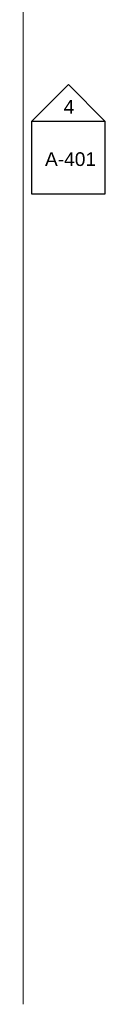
# Model space of a CAD drawing. Header units: inches. Extents: x 19734 to 55197, y -1945 to 10268.
# Tile 4 of 53: x 23086 to 23140, y 429 to 1076. Entities that reach past the tile are written whole.
import ezdxf

# ---------------------------------------------------------------- set-up
doc = ezdxf.new("R2010")
doc.units = ezdxf.units.IN
doc.header["$MEASUREMENT"] = 0
doc.linetypes.add('Dash', pattern=[0.25, 0.125, -0.125])
doc.layers.add('E-NPLT', color=7, linetype='Continuous', lineweight=0, plot=False)
doc.layers.add('E-RSM-ARC', color=7, linetype='Dash', lineweight=15)
doc.layers.add('G-ANNO-SYMB', color=7, linetype='Continuous', lineweight=30)
doc.styles.add('Arial', font='arial.ttf', dxfattribs={"height": 0.125})

# ---------------------------------------------------------------- blocks, each defined once
blk = doc.blocks.new('Elevation - Detail Number-93309-ARCHITECTURAL FLOOR PLAN')
at = {"layer": 'G-ANNO-SYMB'}
for p, q in [((-0.25, -0.25), (-0.25, 0.25)), ((-0.25, 0.25), (0.25, 0.25)), ((0.25, 0.25), (0.25, -0.25)), ((0.25, -0.25), (-0.25, -0.25))]:
    blk.add_line(p, q, dxfattribs=at)
blk = doc.blocks.new('Elevation - Detail Number-93036-ARCHITECTURAL FLOOR PLAN')
at = {"layer": 'G-ANNO-SYMB'}
for p, q in [((0, 0.25), (-0.25, 0)), ((0.25, 0), (0, 0.25)), ((-0.25, 0), (0.25, 0))]:
    blk.add_line(p, q, dxfattribs=at)
blk = doc.blocks.new('ANG M&I Facility_Floor Plan_11142023')
at = {"layer": 'G-ANNO-SYMB', "xscale": 95.99999999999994, "yscale": 95.99999999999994, "zscale": 95.99999999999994}
for name, p in [('Elevation - Detail Number-93036-ARCHITECTURAL FLOOR PLAN', (-2639.734128, 2144.306389)), ('Elevation - Detail Number-93309-ARCHITECTURAL FLOOR PLAN', (-2639.734128, 2120.306389))]:
    blk.add_blockref(name, p, dxfattribs=at)
at = {"layer": 'G-ANNO-SYMB', "char_height": 9, "attachment_point": 1, "style": 'Arial'}
for s, insert, width in [('4', (-2642.844487, 2158.268824), 8.484), ('A-401', (-2655.144433, 2123.859334), 40.905)]:
    blk.add_mtext(s, dxfattribs=dict(at, insert=insert, width=width))

msp = doc.modelspace()

# ---------------------------------------------------------------- linework, layer by layer
at = {"layer": 'E-NPLT'}
msp.add_line((23085.82781, 2052.04759), (23085.82781, 428.98005), dxfattribs=at)

# ---------------------------------------------------------------- next in the draw order: block references
at = {"layer": 'E-RSM-ARC'}
msp.add_blockref('ANG M&I Facility_Floor Plan_11142023', (25755.42041, -1135.16572), dxfattribs=at)

doc.saveas('drawing.dxf')
